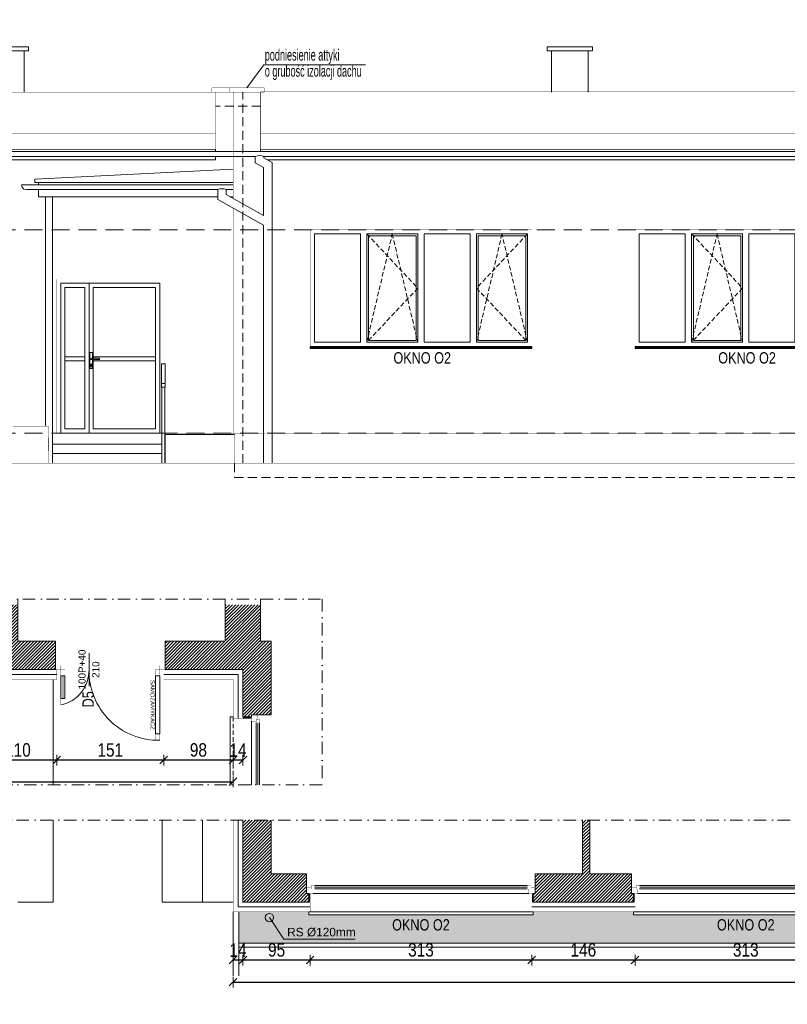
# Model space of a CAD drawing. Header units: millimetres. Extents: x 18880 to 99371, y -5529 to 27899.
# Tile 73 of 158: x 35548 to 36633, y 6643 to 8035. Entities that reach past the tile are written whole.
import ezdxf

# ---------------------------------------------------------------- set-up
doc = ezdxf.new("R2010")
doc.units = ezdxf.units.MM
doc.set_wipeout_variables(frame=1)
doc.linetypes.add('DASHED', pattern=[19.05, 12.7, -6.35])
doc.linetypes.add('Kropki i Kreski', pattern=[335.138881, 176.388884, -88.194442, 0, -70.555556])
for name, color, linetype, lineweight in [('AA_HATCH', 252, 'Continuous', 0), ('AA_IZOLACJA', 251, 'Continuous', 0), ('AA_OPIS', 2, 'Continuous', 0), ('AA_WIDOK', 254, 'Continuous', 0), ('AP wymiary', 40, 'Continuous', 0), ('K_SCIANY', 90, 'Continuous', 20)]:
    doc.layers.add(name, color=color, linetype=linetype, lineweight=lineweight)
doc.layers.add('Okna ArchiCADa', color=7, linetype='Continuous')
doc.styles.add('1', font='ARIALN.TTF')
doc.styles.add('ARIAL', font='arial.ttf')
doc.styles.add('DIM07', font='romans.shx', dxfattribs={"width": 0.7})
doc.linetypes.add('STYROPIAN', pattern='A,0.000141,[1,styropian.shx,S=1,R=0,X=0,Y=0],-14.102004', length=14.102145)
doc.dimstyles.new('1_50', dxfattribs={"dimscale": 10, "dimtxt": 1.9, "dimasz": 0.005, "dimexe": 0, "dimexo": 0, "dimgap": 0.45, "dimtad": 1, "dimdec": 4, "dimrnd": 0.5, "dimdsep": 46, "dimtxsty": '1', "dimblk1": 'DIM01', "dimblk2": 'DIM01', "dimsah": 1, "dimcen": 2, "dimdle": 25, "dimse1": 1, "dimse2": 1, "dimclrd": 1, "dimclrt": 2, "dimadec": 0, "dimazin": 0, "dimtfac": 0.66665, "dimtdec": 4, "dimtix": 1, "dimtmove": 0, "dimatfit": 3, "dimldrblk": 'DIM01', "dimfxl": 0, "dimtolj": 1, "dimtzin": 0, "dimarcsym": 0})
pattern_1 = [(45, (-2777.1698, 519.7562), (-2.24506403, 2.24506403), [])]

# ---------------------------------------------------------------- blocks, each defined once
blk = doc.blocks.new('O1 rozwierane 12_80')
at = {"layer": 'AA_WIDOK', "color": 4}
blk.add_lwpolyline([(1585, 260), (1585, 300), (-1585, 300), (-1585, 260)], dxfattribs=at)
at = {"layer": 'AA_WIDOK', "linetype": 'DASHED', "ltscale": 0.5}
blk.add_lwpolyline([(1585, 260), (-1585, 260)], dxfattribs=at)
at = {"layer": 'AA_WIDOK', "color": 4, "const_width": 3}
for points in [[(-1615, -90), (-1615, 0)], [(1615, 0), (1615, -90)]]:
    blk.add_lwpolyline(points, dxfattribs=at)
at = {"color": 4}
blk.add_wipeout([(-1500, -115), (-1500, -65), (-1525, -65), (-1525, 0), (1525, 0), (1525, -65), (1500, -65), (1500, -115)], dxfattribs=at).dxf.layer = 'AA_WIDOK'
at = {"layer": 'AA_IZOLACJA', "linetype": 'STYROPIAN', "ltscale": 0.2}
for points in [[(-1575, 120), (-1575, 0)], [(1575, 120), (1575, 0)]]:
    blk.add_lwpolyline(points, dxfattribs=at)
at = {"layer": 'AA_WIDOK', "const_width": 3}
for points in [[(-1565, 260), (-1565, 0)], [(1565, 260), (1565, 0)]]:
    blk.add_lwpolyline(points, dxfattribs=at)
at = {"layer": 'AA_WIDOK', "color": 4, "const_width": 3}
for points in [[(-1615, 0), (-1525, 0)], [(-1525, 0), (-1525, -65)], [(1525, -65), (1525, 0)], [(1525, 0), (1615, 0)], [(-1550, -90), (-1615, -90)], [(-1525, -65), (-1550, -65)], [(-1550, -65), (-1550, -90)], [(-1550, -65), (-1500, -65)], [(-1550, -115), (-1550, -65)], [(-1500, -115), (-1550, -115)], [(-1500, -65), (-1500, -115)], [(1500, -80), (-1500, -80)], [(1500, -90), (-1500, -90)], [(1500, -100), (-1500, -100)], [(1500, -115), (1500, -65)], [(1500, -65), (1550, -65)], [(1550, -115), (1500, -115)], [(1550, -65), (1525, -65)], [(1550, -90), (1550, -65)], [(1550, -65), (1550, -115)], [(1615, -90), (1550, -90)]]:
    blk.add_lwpolyline(points, dxfattribs=at)
at = {"layer": 'AA_WIDOK', "color": 4}
for points in [[(-1525, 0), (1525, 0)], [(1500, -65), (-1500, -65)], [(1500, -115), (-1500, -115)], [(1500, -115), (-1500, -115)]]:
    blk.add_lwpolyline(points, dxfattribs=at)
blk = doc.blocks.new('okno o1a')
at = {"layer": 'AA_OPIS', "linetype": 'DASHED', "ltscale": 0.5}
for points in [[(80, -6), (152, -82.5), (80, -159), (116, -6), (152, -159)], [(307, -6), (235, -82.5), (307, -159), (271, -6), (235, -159)]]:
    blk.add_lwpolyline(points, dxfattribs=at)
at = {"layer": 'AA_WIDOK', "color": 255, "const_width": 0.3}
for points in [[(0, -165.6), (0, 0)], [(0, 0), (313, 0)], [(313, 0), (313, -165.6)]]:
    blk.add_lwpolyline(points, dxfattribs=at)
at = {"layer": 'AA_WIDOK'}
for points in [[(6, -159), (6, -6)], [(6, -6), (71, -6)], [(71, -6), (71, -159)], [(80, -159), (80, -6)], [(80, -6), (152, -6)], [(82.5, -156.5), (82.5, -8.5)], [(82.5, -8.5), (149.5, -8.5)], [(149.5, -8.5), (149.5, -156.5)], [(152, -6), (152, -159)], [(161, -159), (161, -6)], [(161, -6), (226, -6)], [(226, -6), (226, -159)], [(235, -159), (235, -6)], [(235, -6), (307, -6)], [(237.5, -156.5), (237.5, -8.5)], [(237.5, -8.5), (304.5, -8.5)], [(304.5, -8.5), (304.5, -156.5)], [(307, -6), (307, -159)], [(71, -159), (6, -159)], [(152, -159), (80, -159)], [(149.5, -156.5), (82.5, -156.5)], [(226, -159), (161, -159)], [(307, -159), (235, -159)], [(304.5, -156.5), (237.5, -156.5)]]:
    blk.add_lwpolyline(points, dxfattribs=at)
at = {"layer": 'AA_WIDOK', "color": 4}
for points in [[(313, -165), (0, -165)], [(0, -165.6), (0, -165.8)], [(0, -165.8), (313, -165.8)], [(0, -167.5), (0, -165.8)], [(313, -165.8), (313, -165.6)], [(313, -167.5), (313, -165.8)], [(0, -167.5), (313, -167.5)], [(0, -168), (0, -167.5)], [(0, -168), (313, -168)], [(313, -168), (313, -167.5)]]:
    blk.add_lwpolyline(points, dxfattribs=at)
at = {"layer": 'AA_OPIS', "insert": (158.3, -173.1), "char_height": 16, "width": 300, "attachment_point": 2, "style": 'ARIAL'}
blk.add_mtext('{\\W0.8;OKNO O2}', dxfattribs=at)
blk = doc.blocks.new('wgw')
at = {"layer": 'AA_WIDOK', "color": 4, "const_width": 0.3}
for points in [[(-6, 155), (-6, 147.5), (0, 147.5), (0, 155)], [(0, 147.5), (9, 147.5), (9, 141.5), (0, 141.5)], [(9, 144), (91, 144), (91, 145), (9, 145)], [(91, 147.5), (100, 147.5), (100, 141.5), (91, 141.5)], [(-6, 0), (-6, 7.5), (0, 7.5), (0, 0)], [(0, 7.5), (9, 7.5), (9, 13.5), (0, 13.5)], [(9, 11), (41, 11), (41, 10), (9, 10)], [(41, 7.5), (50, 7.5), (50, 13.5), (41, 13.5)]]:
    blk.add_lwpolyline(points, close=True, dxfattribs=at)
at = {"layer": 'AA_WIDOK', "const_width": 0.3}
for points in [[(14, 153), (0, 153)], [(14, 2), (0, 2)]]:
    blk.add_lwpolyline(points, dxfattribs=at)
at = {"layer": 'AA_WIDOK', "color": 4}
for points in [[(9, 141.5), (91, 141.5), (91, 147.5), (9, 147.5)], [(9, 13.5), (41, 13.5), (41, 7.5), (9, 7.5)]]:
    blk.add_lwpolyline(points, close=True, dxfattribs=at)
for centre, radius, start, end in [((1.9, 145.6), 98.1, 268.9003, 1.0997), ((1, -2.5), 50, 11.5023, 91.1781)]:
    blk.add_arc(centre, radius, start, end, dxfattribs=at)
blk = doc.blocks.new('DIM01')
at = {"color": 2}
blk.add_line((-106, -106), (106, 106), dxfattribs=at)
blk.add_line((0, -150), (0, 150))
blk = doc.blocks.new('*D953')
at = {"layer": 'AP wymiary', "color": 1, "lineweight": -2, "transparency": 16777216}
blk.add_line((36730.9, 6705.8), (36418, 6705.8), dxfattribs=at)
at = {"layer": 'Defpoints', "color": 0, "transparency": 16777216}
for p in [(36418, 6779.1), (36731, 6780.8), (36418, 6705.8)]:
    blk.add_point(p, dxfattribs=at)
at = {"layer": 'AP wymiary', "color": 1, "lineweight": -2, "transparency": 16777216, "xscale": 0.05, "yscale": 0.05, "zscale": 0.05, "rotation": 180}
blk.add_blockref('DIM01', (36418, 6705.8), dxfattribs=at)
at = {"layer": 'AP wymiary', "color": 1, "lineweight": -2, "transparency": 16777216, "xscale": 0.05, "yscale": 0.05, "zscale": 0.05}
blk.add_blockref('DIM01', (36731, 6705.8), dxfattribs=at)
at = {"layer": 'AP wymiary', "color": 2, "transparency": 16777216, "insert": (36574.5, 6720), "char_height": 19, "attachment_point": 5, "style": '1'}
blk.add_mtext('\\A1;313', dxfattribs=at)
blk = doc.blocks.new('*D954')
at = {"layer": 'AP wymiary', "color": 1, "lineweight": -2, "transparency": 16777216}
blk.add_line((36417.9, 6705.8), (36272, 6705.8), dxfattribs=at)
at = {"layer": 'Defpoints', "color": 0, "transparency": 16777216}
for p in [(36272, 6780.8), (36418, 6779.1), (36272, 6705.8)]:
    blk.add_point(p, dxfattribs=at)
at = {"layer": 'AP wymiary', "color": 1, "lineweight": -2, "transparency": 16777216, "xscale": 0.05, "yscale": 0.05, "zscale": 0.05, "rotation": 180}
blk.add_blockref('DIM01', (36272, 6705.8), dxfattribs=at)
at = {"layer": 'AP wymiary', "color": 1, "lineweight": -2, "transparency": 16777216, "xscale": 0.05, "yscale": 0.05, "zscale": 0.05}
blk.add_blockref('DIM01', (36418, 6705.8), dxfattribs=at)
at = {"layer": 'AP wymiary', "color": 2, "transparency": 16777216, "insert": (36345, 6720), "char_height": 19, "attachment_point": 5, "style": '1'}
blk.add_mtext('\\A1;146', dxfattribs=at)
blk = doc.blocks.new('*D955')
at = {"layer": 'AP wymiary', "color": 1, "lineweight": -2, "transparency": 16777216}
blk.add_line((36271.9, 6705.8), (35959, 6705.8), dxfattribs=at)
at = {"layer": 'Defpoints', "color": 0, "transparency": 16777216}
for p in [(35959, 6780.8), (36272, 6780.8), (35959, 6705.8)]:
    blk.add_point(p, dxfattribs=at)
at = {"layer": 'AP wymiary', "color": 1, "lineweight": -2, "transparency": 16777216, "xscale": 0.05, "yscale": 0.05, "zscale": 0.05, "rotation": 180}
blk.add_blockref('DIM01', (35959, 6705.8), dxfattribs=at)
at = {"layer": 'AP wymiary', "color": 1, "lineweight": -2, "transparency": 16777216, "xscale": 0.05, "yscale": 0.05, "zscale": 0.05}
blk.add_blockref('DIM01', (36272, 6705.8), dxfattribs=at)
at = {"layer": 'AP wymiary', "color": 2, "transparency": 16777216, "insert": (36115.5, 6720), "char_height": 19, "attachment_point": 5, "style": '1'}
blk.add_mtext('\\A1;313', dxfattribs=at)
blk = doc.blocks.new('*D956')
at = {"layer": 'AP wymiary', "color": 1, "lineweight": -2, "transparency": 16777216}
blk.add_line((35958.9, 6705.8), (35864, 6705.8), dxfattribs=at)
at = {"layer": 'Defpoints', "color": 0, "transparency": 16777216}
for p in [(35864, 6787.8), (35959, 6780.8), (35864, 6705.8)]:
    blk.add_point(p, dxfattribs=at)
at = {"layer": 'AP wymiary', "color": 1, "lineweight": -2, "transparency": 16777216, "xscale": 0.05, "yscale": 0.05, "zscale": 0.05, "rotation": 180}
blk.add_blockref('DIM01', (35864, 6705.8), dxfattribs=at)
at = {"layer": 'AP wymiary', "color": 1, "lineweight": -2, "transparency": 16777216, "xscale": 0.05, "yscale": 0.05, "zscale": 0.05}
blk.add_blockref('DIM01', (35959, 6705.8), dxfattribs=at)
at = {"layer": 'AP wymiary', "color": 2, "transparency": 16777216, "insert": (35911.5, 6720), "char_height": 19, "attachment_point": 5, "style": '1'}
blk.add_mtext('\\A1;95', dxfattribs=at)
blk = doc.blocks.new('*D957')
at = {"layer": 'AP wymiary', "color": 1, "lineweight": -2, "transparency": 16777216}
for p, q in [((35849.9, 6705.8), (35849.9, 6705.8)), ((35864, 6705.8), (35850, 6705.8)), ((35864, 6705.8), (35864.1, 6705.8))]:
    blk.add_line(p, q, dxfattribs=at)
at = {"layer": 'Defpoints', "color": 0, "transparency": 16777216}
for p in [(35850, 6787.8), (35864, 6787.8), (35850, 6705.8)]:
    blk.add_point(p, dxfattribs=at)
at = {"layer": 'AP wymiary', "color": 1, "lineweight": -2, "transparency": 16777216, "xscale": 0.05, "yscale": 0.05, "zscale": 0.05}
blk.add_blockref('DIM01', (35850, 6705.8), dxfattribs=at)
at = {"layer": 'AP wymiary', "color": 1, "lineweight": -2, "transparency": 16777216, "xscale": 0.05, "yscale": 0.05, "zscale": 0.05, "rotation": 180}
blk.add_blockref('DIM01', (35864, 6705.8), dxfattribs=at)
at = {"layer": 'AP wymiary', "color": 2, "transparency": 16777216, "insert": (35857, 6719.8), "char_height": 19, "attachment_point": 5, "style": '1'}
blk.add_mtext('\\A1;14', dxfattribs=at)
blk = doc.blocks.new('*D958')
at = {"layer": 'AP wymiary', "color": 1, "lineweight": -2, "transparency": 16777216}
blk.add_line((35850, 6674.6), (37692.9, 6674.6), dxfattribs=at)
at = {"layer": 'Defpoints', "color": 0, "transparency": 16777216}
for p in [(35850, 6773.8), (37693, 6773.8), (37693, 6674.6)]:
    blk.add_point(p, dxfattribs=at)
at = {"layer": 'AP wymiary', "color": 1, "lineweight": -2, "transparency": 16777216, "xscale": 0.05, "yscale": 0.05, "zscale": 0.05, "rotation": 180}
blk.add_blockref('DIM01', (35850, 6674.6), dxfattribs=at)
at = {"layer": 'AP wymiary', "color": 1, "lineweight": -2, "transparency": 16777216, "xscale": 0.05, "yscale": 0.05, "zscale": 0.05}
blk.add_blockref('DIM01', (37693, 6674.6), dxfattribs=at)
at = {"layer": 'AP wymiary', "color": 2, "transparency": 16777216, "insert": (36771.5, 6688.8), "char_height": 19, "attachment_point": 5, "style": '1'}
blk.add_mtext('\\A1;1843', dxfattribs=at)
blk = doc.blocks.new('*D959')
at = {"layer": 'AP wymiary', "color": 1, "lineweight": -2, "transparency": 16777216}
for p, q in [((35849.9, 6988.5), (35849.9, 6988.5)), ((35864, 6988.5), (35850, 6988.5)), ((35864, 6988.5), (35864.1, 6988.5))]:
    blk.add_line(p, q, dxfattribs=at)
at = {"layer": 'Defpoints', "color": 0, "transparency": 16777216}
for p in [(35850, 7082.9), (35864, 7082.9), (35850, 6988.5)]:
    blk.add_point(p, dxfattribs=at)
at = {"layer": 'AP wymiary', "color": 1, "lineweight": -2, "transparency": 16777216, "xscale": 0.05, "yscale": 0.05, "zscale": 0.05}
blk.add_blockref('DIM01', (35850, 6988.5), dxfattribs=at)
at = {"layer": 'AP wymiary', "color": 1, "lineweight": -2, "transparency": 16777216, "xscale": 0.05, "yscale": 0.05, "zscale": 0.05, "rotation": 180}
blk.add_blockref('DIM01', (35864, 6988.5), dxfattribs=at)
at = {"layer": 'AP wymiary', "color": 2, "transparency": 16777216, "insert": (35857, 7002.5), "char_height": 19, "attachment_point": 5, "style": '1'}
blk.add_mtext('\\A1;14', dxfattribs=at)
blk = doc.blocks.new('*D960')
at = {"layer": 'AP wymiary', "color": 1, "lineweight": -2, "transparency": 16777216}
blk.add_line((35849.9, 6988.5), (35752, 6988.5), dxfattribs=at)
at = {"layer": 'Defpoints', "color": 0, "transparency": 16777216}
for p in [(35752, 7102.4), (35850, 7082.9), (35752, 6988.5)]:
    blk.add_point(p, dxfattribs=at)
at = {"layer": 'AP wymiary', "color": 1, "lineweight": -2, "transparency": 16777216, "xscale": 0.05, "yscale": 0.05, "zscale": 0.05, "rotation": 180}
blk.add_blockref('DIM01', (35752, 6988.5), dxfattribs=at)
at = {"layer": 'AP wymiary', "color": 1, "lineweight": -2, "transparency": 16777216, "xscale": 0.05, "yscale": 0.05, "zscale": 0.05}
blk.add_blockref('DIM01', (35850, 6988.5), dxfattribs=at)
at = {"layer": 'AP wymiary', "color": 2, "transparency": 16777216, "insert": (35801, 7002.7), "char_height": 19, "attachment_point": 5, "style": '1'}
blk.add_mtext('\\A1;98', dxfattribs=at)
blk = doc.blocks.new('*D961')
at = {"layer": 'AP wymiary', "color": 1, "lineweight": -2, "transparency": 16777216}
blk.add_line((35751.9, 6988.5), (35601, 6988.5), dxfattribs=at)
at = {"layer": 'Defpoints', "color": 0, "transparency": 16777216}
for p in [(35601, 7102.4), (35752, 7102.4), (35601, 6988.5)]:
    blk.add_point(p, dxfattribs=at)
at = {"layer": 'AP wymiary', "color": 1, "lineweight": -2, "transparency": 16777216, "xscale": 0.05, "yscale": 0.05, "zscale": 0.05, "rotation": 180}
blk.add_blockref('DIM01', (35601, 6988.5), dxfattribs=at)
at = {"layer": 'AP wymiary', "color": 1, "lineweight": -2, "transparency": 16777216, "xscale": 0.05, "yscale": 0.05, "zscale": 0.05}
blk.add_blockref('DIM01', (35752, 6988.5), dxfattribs=at)
at = {"layer": 'AP wymiary', "color": 2, "transparency": 16777216, "insert": (35676.5, 7002.7), "char_height": 19, "attachment_point": 5, "style": '1'}
blk.add_mtext('\\A1;151', dxfattribs=at)
blk = doc.blocks.new('*D962')
at = {"layer": 'AP wymiary', "color": 1, "lineweight": -2, "transparency": 16777216}
blk.add_line((35600.9, 6988.5), (35491, 6988.5), dxfattribs=at)
at = {"layer": 'Defpoints', "color": 0, "transparency": 16777216}
for p in [(35491, 7109.4), (35601, 7102.4), (35491, 6988.5)]:
    blk.add_point(p, dxfattribs=at)
at = {"layer": 'AP wymiary', "color": 1, "lineweight": -2, "transparency": 16777216, "xscale": 0.05, "yscale": 0.05, "zscale": 0.05, "rotation": 180}
blk.add_blockref('DIM01', (35491, 6988.5), dxfattribs=at)
at = {"layer": 'AP wymiary', "color": 1, "lineweight": -2, "transparency": 16777216, "xscale": 0.05, "yscale": 0.05, "zscale": 0.05}
blk.add_blockref('DIM01', (35601, 6988.5), dxfattribs=at)
at = {"layer": 'AP wymiary', "color": 2, "transparency": 16777216, "insert": (35546, 7002.7), "char_height": 19, "attachment_point": 5, "style": '1'}
blk.add_mtext('\\A1;110', dxfattribs=at)
blk = doc.blocks.new('*D970')
at = {"layer": 'AP wymiary', "color": 1, "lineweight": -2, "transparency": 16777216}
blk.add_line((34218, 6957.9), (35849.9, 6957.9), dxfattribs=at)
at = {"layer": 'Defpoints', "color": 0, "transparency": 16777216}
for p in [(34218, 7102.4), (35850, 7102.4), (35850, 6957.9)]:
    blk.add_point(p, dxfattribs=at)
at = {"layer": 'AP wymiary', "color": 1, "lineweight": -2, "transparency": 16777216, "xscale": 0.05, "yscale": 0.05, "zscale": 0.05, "rotation": 180}
blk.add_blockref('DIM01', (34218, 6957.9), dxfattribs=at)
at = {"layer": 'AP wymiary', "color": 1, "lineweight": -2, "transparency": 16777216, "xscale": 0.05, "yscale": 0.05, "zscale": 0.05}
blk.add_blockref('DIM01', (35850, 6957.9), dxfattribs=at)
at = {"layer": 'AP wymiary', "color": 2, "transparency": 16777216, "insert": (35034, 6972.1), "char_height": 19, "attachment_point": 5, "style": '1'}
blk.add_mtext('\\A1;1632', dxfattribs=at)

msp = doc.modelspace()

# ---------------------------------------------------------------- hatches: boundary and pattern name
at = {"layer": 'AA_HATCH'}
h = msp.add_hatch(dxfattribs=at)
h.set_pattern_fill('ANSI31', color=256)
h.set_pattern_definition(pattern_1)
h.paths.add_polyline_path([(34312.98658, 7156.37753), (34271.98658, 7156.37753), (34271.98658, 7208.01685), (34231.98658, 7208.01685), (34231.98658, 7116.37753), (34315.98658, 7116.37753), (34315.98658, 7128.37753), (34312.98658, 7128.37753), (34312.98658, 7137.37753)])
h.paths.add_polyline_path([(34745.98658, 7137.37753), (34745.98658, 7156.37753), (34702.98658, 7156.37753), (34702.98658, 7208.01685), (34684.98658, 7208.01685), (34684.98658, 7156.37753), (34635.98658, 7156.37753), (34635.98658, 7137.37753), (34635.98658, 7128.37753), (34632.98658, 7128.37753), (34632.98658, 7116.37753), (34748.98658, 7116.37753), (34748.98658, 7128.37753), (34745.98658, 7128.37753)])
h.paths.add_polyline_path([(35175.98658, 7128.37753), (35172.98658, 7128.37753), (35172.98658, 7137.37753), (35172.98658, 7156.37753), (35125.98658, 7156.37753), (35125.98658, 7208.01685), (35107.98658, 7208.01685), (35107.98658, 7156.37753), (35068.98658, 7156.37753), (35068.98658, 7137.37753), (35068.98658, 7128.37753), (35065.98658, 7128.37753), (35065.98658, 7116.37753), (35175.98658, 7116.37753)])
h.paths.add_polyline_path([(35598.98658, 7156.37753), (35545.98658, 7156.37753), (35545.98658, 7208.01685), (35530.98658, 7208.01685), (35530.98658, 7156.37753), (35495.98658, 7156.37753), (35495.98658, 7137.37753), (35495.98658, 7128.37753), (35492.98658, 7128.37753), (35492.98658, 7116.37753), (35598.98658, 7116.37753), (35598.98658, 7122.37753), (35598.98658, 7128.37753), (35598.98658, 7135.37753)])
h.paths.add_polyline_path([(35903.98658, 7156.37753), (35888.98658, 7156.37753), (35888.98658, 7208.01685), (35838.98658, 7208.01685), (35838.98658, 7156.37753), (35753.98658, 7156.37753), (35753.98658, 7135.37753), (35753.98658, 7128.37753), (35753.98658, 7116.37753), (35863.98658, 7116.37753), (35863.98658, 7049.37753), (35875.98658, 7049.37753), (35875.98658, 7052.37753), (35884.98658, 7052.37753), (35903.98658, 7052.37753)])
h = msp.add_hatch(dxfattribs=at)
h.set_pattern_fill('ANSI31', color=256)
h.set_pattern_definition(pattern_1)
h.paths.add_polyline_path([(35953.98658, 6827.7981), (35903.98658, 6827.7981), (35903.98658, 6903.41082), (35863.98658, 6903.41082), (35863.98658, 6787.7981), (35956.98658, 6787.7981), (35956.98658, 6799.7981), (35953.98658, 6799.7981), (35953.98658, 6808.7981)])
h.paths.add_polyline_path([(36412.98658, 6808.7981), (36412.98658, 6827.7981), (36353.98658, 6827.7981), (36353.98658, 6903.41082), (36343.98658, 6903.41082), (36343.98658, 6827.7981), (36276.98658, 6827.7981), (36276.98658, 6808.7981), (36276.98658, 6799.7981), (36273.98658, 6799.7981), (36273.98658, 6787.7981), (36415.98658, 6787.7981), (36415.98658, 6799.7981), (36412.98658, 6799.7981)])
h.paths.add_polyline_path([(36877.98658, 6799.7981), (36874.98658, 6799.7981), (36874.98658, 6808.7981), (36874.98658, 6827.7981), (36798.98658, 6827.7981), (36798.98658, 6903.41082), (36788.98658, 6903.41082), (36788.98658, 6827.7981), (36735.98658, 6827.7981), (36735.98658, 6808.7981), (36735.98658, 6799.7981), (36732.98658, 6799.7981), (36732.98658, 6787.7981), (36877.98658, 6787.7981)])
h.paths.add_polyline_path([(37328.98658, 6799.7981), (37325.98658, 6799.7981), (37325.98658, 6808.7981), (37325.98658, 6827.7981), (37238.98658, 6827.7981), (37238.98658, 6903.41082), (37228.98658, 6903.41082), (37228.98658, 6827.7981), (37197.98658, 6827.7981), (37197.98658, 6808.7981), (37197.98658, 6799.7981), (37194.98658, 6799.7981), (37194.98658, 6787.7981), (37328.98658, 6787.7981)])
h.paths.add_polyline_path([(37706.98658, 6827.7981), (37706.98658, 6903.41082), (37681.98658, 6903.41082), (37681.98658, 6827.7981), (37648.98658, 6827.7981), (37648.98658, 6808.7981), (37648.98658, 6799.7981), (37645.98658, 6799.7981), (37645.98658, 6787.7981), (37706.98658, 6787.7981)])
h.paths.add_polyline_path([(37746.98658, 6827.7981), (37731.98658, 6827.7981), (37731.98658, 6903.41082), (37706.98658, 6903.41082), (37706.98658, 6827.7981), (37706.98658, 6787.7981), (37706.98658, 6721.7981), (37718.98658, 6721.7981), (37718.98658, 6724.7981), (37727.98658, 6724.7981), (37746.98658, 6724.7981)])

# ---------------------------------------------------------------- linework, layer by layer
for points in [[(35849.98658, 6773.7981), (35849.98658, 6683.56267)], [(35857.98658, 6773.7981), (35857.98658, 6683.56267)], [(35857.98658, 6729.7981), (37648.98658, 6729.7981), (37648.98658, 6643.21032)], [(35857.98658, 6723.7981), (37642.98658, 6723.7981), (37642.98658, 6643.21032)]]:
    msp.add_lwpolyline(points, dxfattribs=at)
at = {"layer": 'AA_IZOLACJA', "linetype": 'STYROPIAN', "ltscale": 1.4}
for points in [[(35490.98658, 7109.37753), (35600.98658, 7109.37753)], [(35751.98658, 7109.37753), (35856.98658, 7109.37753), (35856.98658, 7047.37753)], [(35856.98658, 6903.41082), (35856.98658, 6780.7981), (35958.98658, 6780.7981)], [(36271.98658, 6780.7981), (36417.98658, 6780.7981)]]:
    msp.add_lwpolyline(points, dxfattribs=at)
at = {"layer": 'AA_IZOLACJA', "linetype": 'STYROPIAN', "ltscale": 0.2}
msp.add_lwpolyline([(35863.98658, 7048.37753), (35875.98658, 7048.37753)], dxfattribs=at)
at = {"layer": 'AA_OPIS', "linetype": 'Continuous'}
msp.add_line((35646.48658, 7093.1776), (35646.48658, 7139.57746), dxfattribs=at)
at = {"layer": 'AA_OPIS'}
msp.add_lwpolyline([(35869.48658, 7938.70317), (35893.64566, 7971.16613), (36036.90042, 7971.16613)], dxfattribs=at)
at = {"layer": 'AA_OPIS', "linetype": 'Kropki i Kreski', "ltscale": 0.1}
msp.add_lwpolyline([(34140.91386, 7215.9193), (35975.7956, 7215.9193), (35975.7956, 6953.41082), (35442.98658, 6953.41082)], dxfattribs=at)
at = {"layer": 'AA_WIDOK'}
for p, q in [((35595.98658, 7102.37753), (35595.98658, 6953.41082)), ((35595.98658, 6903.41082), (35595.98658, 6787.7981)), ((35749.98658, 6787.7981), (35749.98658, 6903.41082)), ((35806.98658, 6787.7981), (35806.98658, 6903.41082)), ((35595.98658, 6787.7981), (35545.98658, 6787.7981)), ((35749.98658, 6787.7981), (35849.98658, 6787.7981))]:
    msp.add_line(p, q, dxfattribs=at)
for points in [[(35560.98658, 7990.92056), (35560.98658, 7996.92056), (35496.98658, 7996.92056), (35496.98658, 7990.92056)], [(36357.98658, 7990.92056), (36357.98658, 7996.92056), (36293.98658, 7996.92056), (36293.98658, 7990.92056)], [(35646.48658, 7662.64078), (35606.48658, 7662.64078), (35606.48658, 7450.64078), (35646.48658, 7450.64078)], [(35640.48658, 7656.64078), (35612.48658, 7656.64078), (35612.48658, 7456.64078), (35640.48658, 7456.64078)], [(35746.48658, 7662.64078), (35646.48658, 7662.64078), (35646.48658, 7450.64078), (35746.48658, 7450.64078)], [(35740.48658, 7656.64078), (35652.48658, 7656.64078), (35652.48658, 7456.64078), (35740.48658, 7456.64078)], [(35612.48658, 7552.64078), (35640.48658, 7552.64078), (35640.48658, 7558.64078), (35612.48658, 7558.64078)], [(35651.48658, 7541.83884), (35647.48658, 7541.83884), (35647.48658, 7564.83884), (35651.48658, 7564.83884)], [(35652.48658, 7552.64078), (35740.48658, 7552.64078), (35740.48658, 7558.64078), (35652.48658, 7558.64078)]]:
    msp.add_lwpolyline(points, close=True, dxfattribs=at)
for points in [[(35554.98658, 7990.92056), (35554.98658, 7932.58317)], [(36299.98658, 7990.92056), (36299.98658, 7932.58317)], [(36351.98658, 7990.92056), (36351.98658, 7932.58317)], [(35824.98658, 7851.82723), (35824.98658, 7852.12723)], [(35824.98658, 7848.81525), (35824.98658, 7851.82723)], [(35888.98658, 7852.12723), (35888.98658, 7851.82723)], [(35888.98658, 7848.81525), (35888.98658, 7851.82723)], [(34259.91077, 7836.85416), (35824.98658, 7836.85416)], [(35824.98658, 7836.85416), (35824.98658, 7841.81525)], [(35898.60516, 7836.85416), (37667.98658, 7836.85416)], [(35849.98658, 7823.81525), (35569.98658, 7809.81525)], [(35569.98658, 7809.81525), (35569.98658, 7804.81525)], [(35569.98658, 7804.81525), (35574.98658, 7804.81525)], [(35574.98658, 7804.81525), (35849.98658, 7804.81525)], [(35574.98658, 7801.81525), (35574.98658, 7804.81525)], [(35574.98658, 7784.81525), (35574.98658, 7794.81525)], [(35574.98658, 7784.81525), (35828.23022, 7784.81525)], [(35584.98658, 7460.64078), (35584.98658, 7784.81525)], [(35594.90609, 7408.14078), (35594.98658, 7784.81525)], [(35845.49076, 7784.81525), (35849.98658, 7784.81525)], [(35606.48658, 7450.64078), (35606.48658, 7662.64078), (35746.48658, 7662.64078), (35746.48658, 7450.64078)], [(35753.98658, 7548.60598), (35748.98658, 7548.60598)], [(35748.98658, 7548.60598), (35748.98658, 7520.64729)], [(35753.98658, 7548.60598), (35753.98658, 7520.64729)], [(35748.98658, 7520.64729), (35748.98658, 7515.65509)], [(35753.98658, 7520.64729), (35748.98658, 7520.64729)], [(35753.98658, 7515.65509), (35753.98658, 7520.64729)], [(35748.98658, 7515.65509), (35753.98658, 7515.65509)], [(35749.40609, 7408.14078), (35749.48658, 7515.65509)], [(35753.40609, 7408.14078), (35753.48658, 7515.65509)], [(35753.48658, 7448.64078), (35851.98658, 7448.64078)], [(35753.98658, 7448.63241), (35753.90609, 7408.14916)], [(35594.98658, 7435.14078), (35749.48658, 7435.14078)], [(35753.48658, 7438.64078), (35753.98658, 7438.64078)], [(35594.98658, 7421.64078), (35749.48658, 7421.64078)], [(35753.40609, 7416.14078), (35753.90609, 7416.14078)]]:
    msp.add_lwpolyline(points, dxfattribs=at)
at = {"layer": 'AA_WIDOK', "color": 4}
for points, const_width in [([(35819.98658, 7938.70317), (35844.98658, 7938.70317)], 0.5), ([(35819.98658, 7932.70317), (35819.98658, 7938.70317)], 0.5), ([(35844.98658, 7938.70317), (35893.98658, 7938.70317)], 0.5), ([(35844.98658, 7932.70317), (35844.98658, 7938.70317)], 0.5), ([(35893.98658, 7932.70317), (35893.98658, 7938.70317)], 0.5), ([(35819.98658, 7932.70317), (35844.98658, 7932.70317)], 0.5), ([(35844.98658, 7932.70317), (35893.98658, 7932.70317)], 0.5), ([(35875.98658, 7043.37753), (35875.98658, 7052.37753)], 0.3), ([(35875.98658, 7052.37753), (35884.98658, 7052.37753)], 0.3), ([(35882.48658, 7043.37753), (35875.98658, 7043.37753)], 0.3), ([(35884.98658, 7045.87753), (35882.48658, 7045.87753)], 0.3), ([(35882.48658, 7045.87753), (35882.48658, 7043.37753)], 0.3), ([(35882.48658, 7040.87753), (35882.48658, 7045.87753)], 0.3), ([(35882.48658, 7045.87753), (35887.48658, 7045.87753)], 0.3), ([(35884.98658, 7052.37753), (35884.98658, 7045.87753)], 0.3), ([(35887.48658, 7045.87753), (35887.48658, 7040.87753)], 0.3), ([(35887.48658, 7040.87753), (35882.48658, 7040.87753)], 0.3), ([(35883.98658, 7040.87753), (35883.98658, 6953.41082)], 0.3), ([(35884.98658, 7040.87753), (35884.98658, 6953.41082)], 0.3), ([(35885.98658, 7040.87753), (35885.98658, 6953.41082)], 0.3)]:
    msp.add_lwpolyline(points, dxfattribs=dict(at, const_width=const_width))
at = {"layer": 'AA_WIDOK'}
for points, const_width in [([(35824.98658, 7932.58317), (34256.98658, 7932.58317)], 0.5), ([(35824.98658, 7932.70317), (35824.98658, 7852.12723)], 0.5), ([(35849.98658, 7782.30376), (35849.98658, 7932.70317)], 0.5), ([(37667.98658, 7932.97317), (35888.98658, 7932.97317)], 0.5), ([(35888.98658, 7932.70317), (35888.98658, 7852.12723)], 0.5), ([(34256.98658, 7873.82723), (35824.98658, 7873.82723)], 0.5), ([(35888.98658, 7873.82723), (37667.98658, 7873.82723)], 0.5), ([(34256.98658, 7851.82723), (35824.98658, 7851.82723)], 0.5), ([(35888.98658, 7851.82723), (37667.98658, 7851.82723)], 0.5), ([(35849.98658, 7450.64078), (35849.98658, 7768.55832)], 0.5), ([(35538.98658, 7460.64078), (35588.98658, 7460.64078)], 0.5), ([(35588.90609, 7408.14078), (35588.98658, 7460.64078)], 0.5), ([(35594.98658, 7450.64078), (35749.48658, 7450.64078)], 0.5), ([(35753.48658, 7450.64078), (35863.98658, 7450.64078)], 0.5), ([(35851.90609, 7408.14078), (35851.98658, 7450.64078)], 0.5), ([(35863.98658, 7450.64078), (35895.23512, 7450.64078)], 0.5), ([(35905.22487, 7450.64078), (37692.98658, 7450.64078)], 0.5), ([(35490.98658, 7102.37753), (35600.98658, 7102.37753)], 0.3), ([(35751.98658, 7102.37753), (35849.98658, 7102.37753), (35849.98658, 7047.37753)], 0.3), ([(35849.98658, 7047.37753), (35875.98658, 7047.37753)], 0.3), ([(35849.98658, 6903.41082), (35849.98658, 6773.7981), (35958.98658, 6773.7981)], 0.3), ([(36271.98658, 6773.7981), (36417.98658, 6773.7981)], 0.3)]:
    msp.add_lwpolyline(points, dxfattribs=dict(at, const_width=const_width))
at = {"layer": 'AA_WIDOK', "color": 8, "linetype": 'DASHED'}
for points in [[(35863.90609, 7408.14078), (35863.98658, 7932.70317)], [(35888.98658, 7912.70317), (35824.98658, 7912.70317)], [(35851.90609, 7408.14078), (35851.90609, 7388.14078), (37694.90609, 7388.14078), (37694.90609, 7408.14078)]]:
    msp.add_lwpolyline(points, dxfattribs=at)
at = {"layer": 'AA_WIDOK', "color": 4}
for points in [[(34217.98658, 7848.81525), (35849.98658, 7848.81525)], [(35849.98658, 7841.81525), (34257.04172, 7841.81525)], [(35881.39429, 7841.81525), (35881.39429, 7832.57807), (35893.22352, 7826.12038), (35893.21065, 7758.15765), (35840.23022, 7787.75392), (35840.23022, 7794.81525)], [(35849.98658, 7848.81525), (37692.98658, 7848.81525)], [(35849.98658, 7841.81525), (35881.38916, 7841.81525)], [(37692.98658, 7841.81525), (35893.39429, 7841.81525)], [(35893.39429, 7841.81525), (35893.39429, 7839.69882), (35905.22487, 7833.24039), (35905.14437, 7408.14078)], [(35849.98658, 7801.81525), (35550.98658, 7801.81525), (35551.9244, 7798.31525), (35554.48658, 7795.75307), (35557.98658, 7794.81525), (35828.23022, 7794.81525)], [(35828.23022, 7794.81525), (35828.23022, 7780.712), (35893.20805, 7744.41366), (35893.14437, 7408.14306)], [(35849.98658, 7794.81525), (35840.24607, 7794.81525)], [(35849.98658, 7049.37753), (35845.98658, 7049.37753), (35845.98658, 6953.41082)], [(35875.98658, 6953.41082), (35875.98658, 7043.37753)], [(35882.48658, 7040.87753), (35882.48658, 6953.41082)], [(35887.48658, 7040.87753), (35887.48658, 6953.41082)], [(35887.48658, 7040.87753), (35887.48658, 6953.41082)]]:
    msp.add_lwpolyline(points, dxfattribs=at)
for points in [[(35893.39429, 7841.81525, 0.2262302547), (35881.39429, 7841.81525, -1)], [(35840.23022, 7794.81525, 0.2262302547), (35828.23022, 7794.81525, -1)]]:
    msp.add_lwpolyline(points, format="xyb", dxfattribs=at)
at = {"layer": 'AA_WIDOK', "color": 251, "linetype": 'DASHED', "lineweight": 0, "ltscale": 2}
for points in [[(41257.71469, 7738.14078), (34049.00732, 7738.14078)], [(41257.71469, 7450.64078), (34047.20168, 7450.64078)]]:
    msp.add_lwpolyline(points, dxfattribs=at)
at = {"layer": 'AA_WIDOK', "color": 255, "const_width": 0.3}
msp.add_lwpolyline([(35751.98658, 7548.60598), (35751.98658, 7668.14078), (35600.98658, 7668.14078), (35600.98658, 7450.64078)], dxfattribs=at)
at = {"layer": 'AA_WIDOK'}
msp.add_lwpolyline([(35650.18659, 7546.55064), (35650.18659, 7545.01226, -1), (35648.78659, 7545.01226), (35648.78659, 7546.55064)], format="xyb", dxfattribs=at)
msp.add_lwpolyline([(35661.30725, 7554.64078), (35649.79718, 7554.64078, -1), (35649.79718, 7556.64078), (35661.30725, 7556.64078)], format="xyb", close=True, dxfattribs=at)
at = {"layer": 'AA_WIDOK', "color": 3, "const_width": 0.5}
msp.add_lwpolyline([(41257.71469, 7408.14078), (34143.97681, 7408.14078)], dxfattribs=at)
at = {"layer": 'AA_WIDOK', "linetype": 'DASHED', "ltscale": 0.5}
msp.add_lwpolyline([(35849.98658, 7049.37753), (35849.98658, 6953.41082)], dxfattribs=at)
at = {"layer": 'AA_WIDOK'}
msp.add_circle((35649.48659, 7547.26479), 1, dxfattribs=at)
at = {"layer": 'AA_WIDOK', "color": 4}
msp.add_circle((35901.24584, 6765.7981), 6, dxfattribs=at)
at = {"layer": 'K_SCIANY'}
for points in [[(35530.98658, 7215.9193), (35530.98658, 7156.37753), (35495.98658, 7156.37753), (35495.98658, 7137.37753), (35495.98658, 7128.37753), (35492.98658, 7128.37753), (35492.98658, 7116.37753), (35598.98658, 7116.37753), (35598.98658, 7128.37753), (35598.98658, 7128.37753), (35598.98658, 7135.37753), (35598.98658, 7156.37753), (35545.98658, 7156.37753), (35545.98658, 7215.9193)], [(35863.98658, 7116.37753), (35863.98658, 7116.37753), (35863.98658, 7116.37753), (35753.98658, 7116.37753), (35753.98658, 7128.37753), (35753.98658, 7128.37753), (35753.98658, 7135.37753), (35753.98658, 7156.37753), (35838.98658, 7156.37753), (35838.98658, 7215.9193)], [(35863.98658, 7116.37753), (35863.98658, 7049.37753), (35875.98658, 7049.37753), (35875.98658, 7052.37753), (35884.98658, 7052.37753), (35903.98658, 7052.37753), (35903.98658, 7156.37753), (35888.98658, 7156.37753), (35888.98658, 7215.9193)], [(35863.98658, 6903.41082), (35863.98658, 6787.7981)], [(35903.98658, 6827.7981), (35903.98658, 6903.41082)], [(36343.98658, 6903.41082), (36343.98658, 6827.7981)], [(36353.98658, 6827.7981), (36353.98658, 6903.41082)], [(35953.98658, 6827.7981), (35903.98658, 6827.7981)], [(35953.98658, 6808.7981), (35953.98658, 6827.7981)], [(36276.98658, 6808.7981), (36276.98658, 6827.7981)], [(36343.98658, 6827.7981), (36276.98658, 6827.7981)], [(36412.98658, 6827.7981), (36353.98658, 6827.7981)], [(36412.98658, 6808.7981), (36412.98658, 6827.7981)], [(35953.98658, 6799.7981), (35953.98658, 6808.7981)], [(36276.98658, 6799.7981), (36276.98658, 6808.7981)], [(36412.98658, 6799.7981), (36412.98658, 6808.7981)], [(35956.98658, 6799.7981), (35953.98658, 6799.7981)], [(35956.98658, 6787.7981), (35956.98658, 6799.7981)], [(36273.98658, 6787.7981), (36273.98658, 6799.7981)], [(36273.98658, 6799.7981), (36276.98658, 6799.7981)], [(36415.98658, 6799.7981), (36412.98658, 6799.7981)], [(36415.98658, 6787.7981), (36415.98658, 6799.7981)], [(35863.98658, 6787.7981), (35956.98658, 6787.7981)], [(36273.98658, 6787.7981), (36415.98658, 6787.7981)]]:
    msp.add_lwpolyline(points, dxfattribs=at)

# ---------------------------------------------------------------- block references
at = {"layer": 'AA_HATCH'}
for p in [(35958.98658, 7738.14078), (36417.98658, 7738.14078)]:
    msp.add_blockref('okno o1a', p, dxfattribs=at)
at = {"layer": 'AA_HATCH', "rotation": 270}
msp.add_blockref('wgw', (35598.98658, 7116.37753), dxfattribs=at)

# ---------------------------------------------------------------- texts
at = {"layer": 'AA_OPIS', "insert": (35894.80892, 7949.7033), "char_height": 16, "width": 151.2593731, "attachment_point": 7, "line_spacing_factor": 0.85, "style": 'DIM07'}
msp.add_mtext('{\\fArial Narrow|b0|i0|c238|p34;podniesienie attyki\\Po grubość izolacji dachu}', dxfattribs=at)
at = {"layer": 'AA_OPIS', "linetype": 'Continuous', "attachment_point": 8, "style": 'ARIAL'}
for s, insert, char_height, rotation in [('100P+40', (35641.69654, 7116.44575), 10, 90), ('210', (35661.12875, 7116.32162), 10, 90), ('SAMOZAMYKACZ', (35733.33646, 7066.5215), 6, 270)]:
    msp.add_mtext(s, dxfattribs=dict(at, insert=insert, char_height=char_height, rotation=rotation))
at = {"layer": 'AA_OPIS', "insert": (35637.13198, 7074.36135), "char_height": 16, "width": 44.2663591, "attachment_point": 2, "rotation": 90, "style": 'ARIAL'}
msp.add_mtext('{\\W0.8;D5}', dxfattribs=at)
at = {"layer": 'AA_OPIS', "insert": (35926.3982, 6751.30777), "char_height": 12, "width": 1647.7118816, "attachment_point": 1, "style": 'ARIAL'}
msp.add_mtext('RS %%C120mm', dxfattribs=at)

# ---------------------------------------------------------------- dimensions: what is measured, and where the dimension line sits
at = {"layer": 'AP wymiary'}
for base, p1, p2, picture, middle in [((35849.98658, 6957.94452), (34217.98658, 7102.37753), (35849.98658, 7102.37753), '*D970', (35033.98658, 6972.1454)), ((35849.98658, 6988.48589), (35863.98658, 7082.87753), (35849.98658, 7082.87753), '*D959', (35856.98658, 7002.52477))]:
    dim = msp.add_linear_dim(base=base, p1=p1, p2=p2, dimstyle='1_50', dxfattribs=at)
    dim.commit()
    dim.dimension.update_dxf_attribs({"geometry": picture, "text_midpoint": middle})
for base, p1, p2, picture, middle in [((35490.98658, 6988.48589), (35600.98658, 7102.37753), (35490.98658, 7109.37753), '*D962', (35545.98658, 7002.68677)), ((35600.98658, 6988.48589), (35751.98658, 7102.37753), (35600.98658, 7102.37753), '*D961', (35676.48658, 7002.68677)), ((35751.98658, 6988.48589), (35849.98658, 7082.87753), (35751.98658, 7102.37753), '*D960', (35800.98658, 7002.68677)), ((35849.98658, 6705.80593), (35863.98658, 6787.7981), (35849.98658, 6787.7981), '*D957', (35856.98658, 6719.84482))]:
    dim = msp.add_linear_dim(base=base, p1=p1, p2=p2, dimstyle='1_50', override={"dimtmove": 1}, dxfattribs=at)
    dim.commit()
    dim.dimension.update_dxf_attribs({"geometry": picture, "text_midpoint": middle})

# ---------------------------------------------------------------- next in the draw order: block references
at = {"layer": 'Okna ArchiCADa', "linetype": 'Continuous', "xscale": 0.1, "yscale": 0.1, "zscale": 0.1, "rotation": 180}
for p in [(36115.48658, 6799.7981), (36574.48658, 6799.7981)]:
    msp.add_blockref('O1 rozwierane 12_80', p, dxfattribs=at)

# ---------------------------------------------------------------- next in the draw order: hatches: boundary and pattern name
at = {"layer": 'AA_HATCH'}
h = msp.add_hatch(dxfattribs=at)
h.set_pattern_fill('AR-CONC', color=256, scale=0.1)
h.set_pattern_definition([(50, (-2777.17, 519.756), (18.218467, -1.5939086), [1.905, -20.955]), (355, (-2777.17, 519.756), (-3.524342, 19.1056845), [1.524, -16.764058]), (100.451445, (-2775.652, 519.623), (14.694125, 17.511775), [1.619001, -17.8090245]), (46.1842, (-2777.17, 524.836), (27.107904, -4.204233), [2.8575, -31.4325]), (96.63556, (-2774.91, 524.486), (23.740413, 24.742612), [2.428502, -26.71356]), (351.18415, (-2777.17, 524.836), (23.740413, 24.742612), [2.285997, -25.145973]), (21, (-2774.63, 523.566), (15.161439, -10.22652), [1.905, -20.955]), (326, (-2774.63, 523.566), (6.180203, 18.418797), [1.524, -16.764]), (71.451445, (-2773.366, 522.714), (21.341642, 8.192277), [1.619001, -17.808994]), (37.5, (-2777.17, 519.756), (0.3088603, 8.4555039), [0, -16.5608, 0, -17.018, 0, -16.8275]), (7.5, (-2777.17, 519.756), (6.6819663, 10.0180575), [0, -9.7028, 0, -16.1798, 0, -6.4135]), (327.5, (-2782.834, 519.756), (13.5590595, -0.5728744), [0, -6.35, 0, -19.812, 0, -26.289]), (317.5, (-2785.374, 519.756), (14.812918, 2.542649), [0, -8.255, 0, -13.1572, 0, -18.669])])
h.paths.add_polyline_path([(37692.98658, 6773.7981), (37645.98658, 6773.7981), (37645.98658, 6769.7981), (37328.98658, 6769.7981), (37328.98658, 6773.7981), (37194.98658, 6773.7981), (37194.98658, 6769.7981), (36877.98658, 6769.7981), (36877.98658, 6773.7981), (36732.98658, 6773.7981), (36732.98658, 6769.7981), (36415.98658, 6769.7981), (36415.98658, 6773.7981), (36273.98658, 6773.7981), (36273.98658, 6769.7981), (35956.98658, 6769.7981), (35956.98658, 6773.7981), (35857.98658, 6773.7981), (35857.98658, 6729.7981), (37648.98658, 6729.7981), (37648.98658, 6643.21032), (37688.98658, 6643.21032), (37688.98658, 6721.7981), (37692.98658, 6721.7981)])
h.paths.add_polyline_path([(36529.7859, 6738.53695), (36619.26585, 6738.53695), (36619.26585, 6771.5083), (36529.7859, 6771.5083)], flags=24)
h.paths.add_polyline_path([(36991.7859, 6738.53695), (37081.26585, 6738.53695), (37081.26585, 6771.5083), (36991.7859, 6771.5083)], flags=24)
h.paths.add_polyline_path([(37442.7859, 6738.53695), (37532.26585, 6738.53695), (37532.26585, 6771.5083), (37442.7859, 6771.5083)], flags=24)
h.paths.add_polyline_path([(36070.7859, 6738.53695), (36160.26585, 6738.53695), (36160.26585, 6771.5083), (36070.7859, 6771.5083)], flags=24)

# ---------------------------------------------------------------- next in the draw order: linework, layer by layer
at = {"layer": 'AA_OPIS', "linetype": 'Kropki i Kreski', "ltscale": 0.1}
msp.add_lwpolyline([(35442.98658, 6903.41082), (37806.6779, 6903.41082), (37806.6779, 6643.21032), (37597.85038, 6643.21032)], dxfattribs=at)
at = {"layer": 'AA_OPIS', "linetype": 'Continuous'}
msp.add_lwpolyline([(35901.24584, 6765.7981), (35921.73131, 6735.43729), (36022.73255, 6735.43729)], dxfattribs=at)

# ---------------------------------------------------------------- next in the draw order: texts
at = {"layer": 'AA_OPIS', "char_height": 16, "width": 300, "attachment_point": 2, "style": 'ARIAL'}
for insert in [(36115.48658, 6763.55742), (36574.48658, 6763.55742)]:
    msp.add_mtext('{\\W0.8;OKNO O2}', dxfattribs=dict(at, insert=insert))

# ---------------------------------------------------------------- next in the draw order: dimensions: what is measured, and where the dimension line sits
at = {"layer": 'AP wymiary'}
for base, p1, p2, picture, middle in [((35863.98658, 6705.80593), (35958.98658, 6780.7981), (35863.98658, 6787.7981), '*D956', (35911.48658, 6720.00682)), ((35958.98658, 6705.80593), (36271.98658, 6780.7981), (35958.98658, 6780.7981), '*D955', (36115.48658, 6720.00682)), ((36271.98658, 6705.80593), (36417.98658, 6779.14576), (36271.98658, 6780.7981), '*D954', (36344.98658, 6720.00682)), ((36417.98658, 6705.80593), (36730.98658, 6780.7981), (36417.98658, 6779.14576), '*D953', (36574.48658, 6720.00682))]:
    dim = msp.add_linear_dim(base=base, p1=p1, p2=p2, dimstyle='1_50', override={"dimtmove": 1}, dxfattribs=at)
    dim.commit()
    dim.dimension.update_dxf_attribs({"geometry": picture, "text_midpoint": middle})
dim = msp.add_linear_dim(base=(37692.98658, 6674.61578), p1=(35849.98658, 6773.7981), p2=(37692.98658, 6773.7981), dimstyle='1_50', dxfattribs=at)
dim.commit()
dim.dimension.update_dxf_attribs({"geometry": '*D958', "text_midpoint": (36771.48658, 6688.81667)})

doc.saveas('drawing.dxf')
